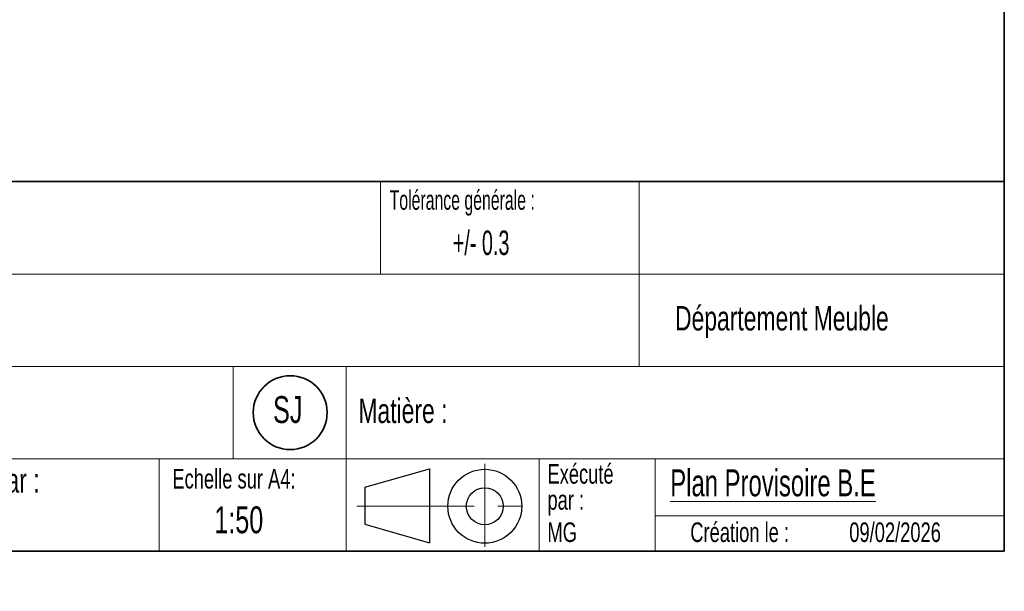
# Model space of a CAD drawing. Header units: millimetres. Extents: x 8 to 290, y 2 to 202.
# Tile 125 of 189: x 183 to 290, y 2 to 64. Entities that reach past the tile are written whole.
import ezdxf

# ---------------------------------------------------------------- set-up
doc = ezdxf.new("R2010")
doc.units = ezdxf.units.MM
doc.linetypes.add('CENTERX2', pattern=[20.32, 12.7, -2.54, 2.54, -2.54])
doc.styles.add('SLDTEXTSTYLE0', font='TXT', dxfattribs={"width": 0.7})
doc.styles.add('SLDTEXTSTYLE1', font='TXT', dxfattribs={"width": 0.663})
doc.styles.add('SLDTEXTSTYLE2', font='TXT', dxfattribs={"width": 0.605})

msp = doc.modelspace()

# ---------------------------------------------------------------- linework, layer by layer
at = {"color": 7, "linetype": 'Continuous', "lineweight": 35}
for p, q in [((289.98707, 6.72938), (289.98707, 201.72938)), ((94.98707, 46.72938), (289.98707, 46.72938)), ((7.98707, 6.72938), (289.98707, 6.72938))]:
    msp.add_line(p, q, dxfattribs=at)
at = {"color": 7, "linetype": 'Continuous', "lineweight": 18}
for p, q in [((222.50487, 46.72938), (222.50487, 36.72938)), ((250.46834, 46.72938), (250.46834, 36.72938)), ((94.98707, 36.72938), (289.98707, 36.72938)), ((250.46834, 36.72938), (250.46834, 26.72938)), ((94.98707, 26.72938), (289.98707, 26.72938)), ((206.54365, 26.72938), (206.54365, 16.72938)), ((218.77792, 26.72938), (218.77792, 6.72938)), ((94.98707, 16.72938), (289.98707, 16.72938)), ((198.54492, 16.72938), (198.54492, 6.72938)), ((239.64302, 16.72938), (239.64302, 6.72938)), ((252.20362, 16.72938), (252.20362, 6.72938)), ((252.20362, 10.56476), (289.98707, 10.56476))]:
    msp.add_line(p, q, dxfattribs=at)
at = {"color": 7, "linetype": 'CENTERX2', "lineweight": 18}
for p, q in [((233.77528, 16.19875), (233.77528, 7.19875)), ((219.93343, 11.59512), (239.09135, 11.59512))]:
    msp.add_line(p, q, dxfattribs=at)
at = {"color": 7, "linetype": 'Continuous', "lineweight": 25}
for p, q in [((220.80724, 13.6486), (227.80724, 15.6486)), ((227.80724, 15.6486), (227.80724, 7.6486)), ((220.80724, 13.6486), (220.80724, 9.6486)), ((220.80724, 9.6486), (227.80724, 7.6486))]:
    msp.add_line(p, q, dxfattribs=at)
at = {"color": 7, "linetype": 'Continuous', "lineweight": 35}
msp.add_circle((212.7203, 21.72938), 4, dxfattribs=at)
at = {"color": 7, "linetype": 'Continuous', "lineweight": 25}
for radius in [4, 2]:
    msp.add_circle((233.77528, 11.59512), radius, dxfattribs=at)

# ---------------------------------------------------------------- texts
at = {"color": 7, "linetype": 'Continuous', "lineweight": 0}
for s, insert, char_height, attachment_point, style in [('Tolérance générale :', (223.47937, 45.80242), 2.1166667, 1, 'SLDTEXTSTYLE2'), ('+/- 0.3', (233.37565, 41.43777), 2.645833, 2, 'SLDTEXTSTYLE2'), ('Département Meuble', (254.35913, 33.26684), 2.6458333, 1, 'SLDTEXTSTYLE0'), ('SJ', (210.8621, 23.51405), 2.910417, 1, 'SLDTEXTSTYLE0'), ('Matière :', (220.10002, 23.24942), 2.645833, 1, 'SLDTEXTSTYLE0'), ('Modifié par :', (171.97645, 15.71173), 2.6458333, 1, 'SLDTEXTSTYLE0'), ('Exécuté', (240.55753, 16.15903), 2.116667, 1, 'SLDTEXTSTYLE0'), ('Echelle sur A4:', (199.97308, 15.63436), 2.1166667, 1, 'SLDTEXTSTYLE0'), ('\\LPlan Provisoire B.E', (253.84619, 15.58662), 2.9104167, 1, 'SLDTEXTSTYLE1'), ('par :', (240.55753, 13.33681), 2.116667, 1, 'SLDTEXTSTYLE0'), ('1:50', (204.50397, 11.58653), 2.910417, 1, 'SLDTEXTSTYLE0'), ('MG', (240.55753, 9.84528), 2.116667, 1, 'SLDTEXTSTYLE0'), ('Création le :', (256.01133, 9.84528), 2.1166667, 1, 'SLDTEXTSTYLE0'), ('09/02/2026', (273.2133, 9.84528), 2.116667, 1, 'SLDTEXTSTYLE0')]:
    msp.add_mtext(s, dxfattribs=dict(at, insert=insert, char_height=char_height, attachment_point=attachment_point, style=style))

doc.saveas('drawing.dxf')
